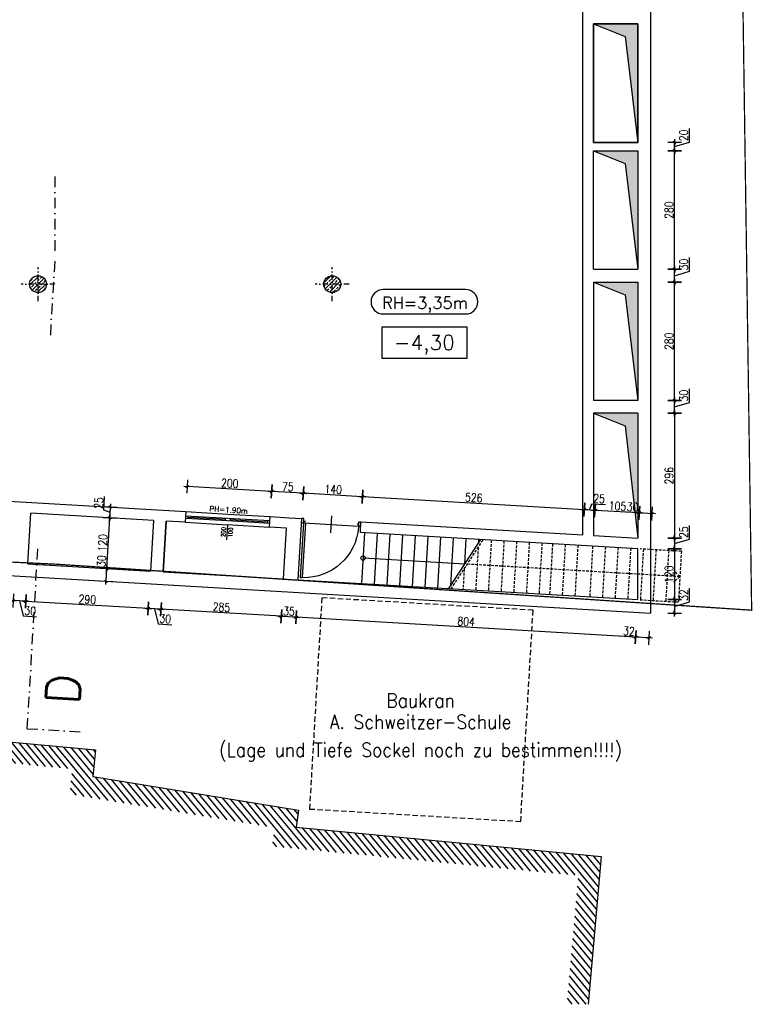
# Model space of a CAD drawing. Header units: centimetres. Extents: x -18458 to 60221, y -11985 to 33979.
# Tile 45 of 50: x 7136 to 8867, y 18700 to 21027. Entities that reach past the tile are written whole.
import ezdxf
from ezdxf.enums import TextEntityAlignment as Align

# ---------------------------------------------------------------- set-up
doc = ezdxf.new("R2010")
doc.units = ezdxf.units.CM
doc.header["$LTSCALE"] = 50
doc.header["$MEASUREMENT"] = 0
doc.header["$PDMODE"] = 34
for name, pattern in [('HIDDEN', [0.375, 0.25, -0.125]), ('HIDDEN2', [0.1875, 0.125, -0.0625]), ('STRICHPUNKT', [1, 0.5, -0.25, 0, -0.25])]:
    doc.linetypes.add(name, pattern=pattern)
for name, color, linetype in [('01_Achsen', 232, 'STRICHPUNKT'), ('01_ansicht', 251, 'Continuous'), ('01_Bemassung', 150, 'Continuous'), ('01_Dünn', 4, 'Continuous'), ('01_Fenster', 7, 'Continuous'), ('01_Mauern', 1, 'Continuous'), ('01_Raumstempel', 2, 'Continuous'), ('01_Schlitze_Schächte', 52, 'Continuous'), ('01_Schraff_Beton', 5, 'Continuous'), ('01_Text', 2, 'Continuous'), ('01_Treppen', 7, 'Continuous'), ('01_Treppen-verdeckt', 251, 'HIDDEN2'), ('01_Tueren', 7, 'Continuous')]:
    doc.layers.add(name, color=color, linetype=linetype)
doc.layers.add('01_Grenzen', color=7, linetype='Continuous', true_color=0x3c64f6)
doc.layers.add('04_flächen', color=214, linetype='Continuous', plot=False)
doc.styles.add('Romans', font='Romans.shx')
doc.styles.add('SIPLEX1', font='romans.shx', dxfattribs={"width": 0.8})
doc.dimstyles.new('BEM-50_grundrisse', dxfattribs={"dimscale": 1.6, "dimtxt": 12.5, "dimasz": 0.4, "dimexe": 0.1, "dimexo": 0.5, "dimgap": 2, "dimtad": 1, "dimdec": 0, "dimrnd": 0.5, "dimzin": 12, "dimdsep": 46, "dimtxsty": 'SIPLEX1', "dimblk": 'bempkt', "dimcen": -0.2, "dimdle": 0.05, "dimse1": 1, "dimse2": 1, "dimclrd": 256, "dimclre": 256, "dimclrt": 256, "dimazin": 0, "dimtfac": 1, "dimtdec": 0, "dimtmove": 0, "dimatfit": 2, "dimldrblk": 'BEMPU', "dimfxl": 0, "dimtvp": 1, "dimtolj": 1, "dimtzin": 0, "dimarcsym": 0})
doc.dimstyles.new('Block_bem', dxfattribs={"dimtxt": 6, "dimasz": 0.18, "dimexe": 0.18, "dimexo": 0.0625, "dimgap": 2, "dimtad": 0, "dimdec": 0, "dimzin": 0, "dimdsep": 46, "dimtxsty": 'Standard', "dimcen": 0, "dimse1": 1, "dimse2": 1, "dimsd1": 1, "dimsd2": 1, "dimadec": 0, "dimazin": 0, "dimtfac": 1, "dimtdec": 0, "dimtix": 1, "dimtofl": 0, "dimtmove": 0, "dimatfit": 3, "dimfxl": 0, "dimtolj": 1, "dimtzin": 0, "dimarcsym": 0})

# ---------------------------------------------------------------- blocks, each defined once
blk = doc.blocks.new('quote')
at = {"layer": '01_Text', "color": 0}
blk.add_lwpolyline([(50, 18.75), (50, -18.75), (-50, -18.75), (-50, 18.75)], close=True, dxfattribs=at)
at = {"layer": '01_Text', "color": 0, "style": 'Romans'}
blk.add_attdef('QUOTE', text='', height=17.5, dxfattribs=at).set_placement((0, -8.75), align=Align.CENTER)
blk = doc.blocks.new('ar015')
at = {"layer": '01_Text', "color": 0, "flags": 128}
blk.add_lwpolyline([(-49.4, -1.9), (48, -1.9, 1), (48, 26.9), (-49.4, 26.9, 1)], format="xyb", close=True, dxfattribs=at)
at = {"layer": '01_Text', "color": 1, "style": 'Romans'}
blk.add_attdef('Raumhöhe', text='', height=14, dxfattribs=at).set_placement((0, 0), align=Align.BOTTOM_CENTER)
blk = doc.blocks.new('*D25')
at = {"layer": 'Defpoints', "color": 0}
for p in [(4, 0), (126, 0), (126, 0)]:
    blk.add_point(p, dxfattribs=at)
at = {"layer": 'Defpoints', "color": 0, "insert": (65, 0), "char_height": 6, "attachment_point": 5}
blk.add_mtext('\\A1;Pass 122', dxfattribs=at)
blk = doc.blocks.new('*U32')
at = {"layer": '01_Fenster', "color": 251}
for p, q in [((0, 25), (100, 25)), ((0, 0), (100, 0))]:
    blk.add_line(p, q, dxfattribs=at)
at = {"layer": '01_Fenster', "color": 0}
for p, q in [((0, 15.4), (100, 15.4)), ((0, 9.6), (100, 9.6))]:
    blk.add_line(p, q, dxfattribs=at)
at = {"layer": '01_Fenster'}
for p, q in [((5.8, 15.4), (5.8, 9.6)), ((5.8, 12.5), (94.2, 12.5)), ((94.2, 15.4), (94.2, 9.6))]:
    blk.add_line(p, q, dxfattribs=at)
blk = doc.blocks.new('bempkt')
at = {"layer": '01_Bemassung', "color": 0}
for p, q in [((12.5, 0), (-12.5, 0)), ((-4.95, -4.95), (4.95, 4.95)), ((0, -25), (0, 25))]:
    blk.add_line(p, q, dxfattribs=at)
blk = doc.blocks.new('*D108')
at = {"layer": '01_Bemassung', "lineweight": -2}
for p, q in [((8591.7, 19568.2), (8558.8, 19570.1)), ((8622.8, 19566.4), (8592.4, 19568.2))]:
    blk.add_line(p, q, dxfattribs=at)
at = {"layer": 'Defpoints', "color": 0}
for p in [(8596.9, 19656.8), (8626.9, 19625), (8591.7, 19568.2)]:
    blk.add_point(p, dxfattribs=at)
at = {"layer": '01_Bemassung', "lineweight": -2, "xscale": 0.6400000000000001, "yscale": 0.6400000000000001, "zscale": 0.6400000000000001}
for p, rotation in [((8591.7, 19568.2), 176.6421808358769), ((8623.5, 19566.3), 356.6421808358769)]:
    blk.add_blockref('bempkt', p, dxfattribs=dict(at, rotation=rotation))
at = {"layer": '01_Bemassung', "insert": (8575.7, 19582.4), "char_height": 20, "attachment_point": 5, "rotation": 356.6422, "style": 'SIPLEX1'}
blk.add_mtext('\\A1;32', dxfattribs=at)
blk = doc.blocks.new('BEMPU')
at = {"layer": '01_Bemassung', "color": 4}
for p, q in [((5, 0), (-5, 0)), ((0, -25), (0, 25))]:
    blk.add_line(p, q, dxfattribs=at)
blk.add_circle((0, 0), 2.5, dxfattribs=at)
blk = doc.blocks.new('*D109')
at = {"layer": '01_Bemassung', "lineweight": -2}
blk.add_line((8591.1, 19568.2), (7789.6, 19615.3), dxfattribs=at)
at = {"layer": 'Defpoints', "color": 0}
for p in [(7794.2, 19703.9), (8596.9, 19656.8), (7789, 19615.3)]:
    blk.add_point(p, dxfattribs=at)
at = {"layer": '01_Bemassung', "lineweight": -2, "xscale": 0.6400000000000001, "yscale": 0.6400000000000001, "zscale": 0.6400000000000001}
for p, rotation in [((7789, 19615.3), 176.6421808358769), ((8591.7, 19568.2), 356.6421808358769)]:
    blk.add_blockref('bempkt', p, dxfattribs=dict(at, rotation=rotation))
at = {"layer": '01_Bemassung', "insert": (8191.1, 19604.9), "char_height": 20, "attachment_point": 5, "rotation": 356.6422, "style": 'SIPLEX1'}
blk.add_mtext('\\A1;804', dxfattribs=at)
blk = doc.blocks.new('*D110')
at = {"layer": '01_Bemassung', "lineweight": -2}
blk.add_line((7788.4, 19615.3), (7754.7, 19617.3), dxfattribs=at)
at = {"layer": 'Defpoints', "color": 0}
for p in [(7759.3, 19706), (7794.2, 19703.9), (7754.1, 19617.4)]:
    blk.add_point(p, dxfattribs=at)
at = {"layer": '01_Bemassung', "lineweight": -2, "xscale": 0.6400000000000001, "yscale": 0.6400000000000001, "zscale": 0.6400000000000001}
for p, rotation in [((7754.1, 19617.4), 176.6421808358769), ((7789, 19615.3), 356.6421808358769)]:
    blk.add_blockref('bempkt', p, dxfattribs=dict(at, rotation=rotation))
at = {"layer": '01_Bemassung', "insert": (7772.3, 19629.5), "char_height": 20, "attachment_point": 5, "rotation": 356.6422, "style": 'SIPLEX1'}
blk.add_mtext('\\A1;35', dxfattribs=at)
blk = doc.blocks.new('*D111')
at = {"layer": '01_Bemassung', "lineweight": -2}
blk.add_line((7753.4, 19617.4), (7470.2, 19634), dxfattribs=at)
at = {"layer": 'Defpoints', "color": 0}
for p in [(7474.8, 19722.7), (7759.3, 19706), (7469.6, 19634)]:
    blk.add_point(p, dxfattribs=at)
at = {"layer": '01_Bemassung', "lineweight": -2, "xscale": 0.6400000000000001, "yscale": 0.6400000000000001, "zscale": 0.6400000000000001}
for p, rotation in [((7469.6, 19634), 176.6421808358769), ((7754.1, 19617.4), 356.6421808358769)]:
    blk.add_blockref('bempkt', p, dxfattribs=dict(at, rotation=rotation))
at = {"layer": '01_Bemassung', "insert": (7612.6, 19638.9), "char_height": 20, "attachment_point": 5, "rotation": 356.6422, "style": 'SIPLEX1'}
blk.add_mtext('\\A1;285', dxfattribs=at)
blk = doc.blocks.new('*D112')
at = {"layer": '01_Bemassung', "lineweight": -2}
for p, q in [((7468.9, 19634.1), (7440.3, 19635.8)), ((7454.6, 19634.9), (7463, 19599.4)), ((7463, 19599.4), (7495.3, 19597.5))]:
    blk.add_line(p, q, dxfattribs=at)
at = {"layer": 'Defpoints', "color": 0}
for p in [(7444.8, 19724.4), (7474.8, 19722.7), (7439.6, 19635.8)]:
    blk.add_point(p, dxfattribs=at)
at = {"layer": '01_Bemassung', "lineweight": -2, "xscale": 0.6400000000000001, "yscale": 0.6400000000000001, "zscale": 0.6400000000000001}
for p, rotation in [((7439.6, 19635.8), 176.6421808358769), ((7469.6, 19634), 356.6421808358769)]:
    blk.add_blockref('bempkt', p, dxfattribs=dict(at, rotation=rotation))
at = {"layer": '01_Bemassung', "insert": (7479.9, 19611.6), "char_height": 20, "attachment_point": 5, "rotation": 356.6422, "style": 'SIPLEX1'}
blk.add_mtext('\\A1;30', dxfattribs=at)
blk = doc.blocks.new('*D113')
at = {"layer": '01_Bemassung', "lineweight": -2}
blk.add_line((7439, 19635.8), (7150.7, 19652.7), dxfattribs=at)
at = {"layer": 'Defpoints', "color": 0}
for p in [(7155.3, 19741.4), (7444.8, 19724.4), (7150.1, 19652.8)]:
    blk.add_point(p, dxfattribs=at)
at = {"layer": '01_Bemassung', "lineweight": -2, "xscale": 0.6400000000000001, "yscale": 0.6400000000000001, "zscale": 0.6400000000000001}
for p, rotation in [((7150.1, 19652.8), 176.6421808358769), ((7439.6, 19635.8), 356.6421808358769)]:
    blk.add_blockref('bempkt', p, dxfattribs=dict(at, rotation=rotation))
at = {"layer": '01_Bemassung', "insert": (7295.6, 19657.5), "char_height": 20, "attachment_point": 5, "rotation": 356.6422, "style": 'SIPLEX1'}
blk.add_mtext('\\A1;290', dxfattribs=at)
blk = doc.blocks.new('*D114')
at = {"layer": '01_Bemassung', "lineweight": -2}
for p, q in [((7149.5, 19652.8), (7120.8, 19654.5)), ((7135.1, 19653.7), (7143.6, 19618.2)), ((7143.6, 19618.2), (7175.8, 19616.3))]:
    blk.add_line(p, q, dxfattribs=at)
at = {"layer": 'Defpoints', "color": 0}
for p in [(7125.4, 19743.2), (7155.3, 19741.4), (7120.2, 19654.5)]:
    blk.add_point(p, dxfattribs=at)
at = {"layer": '01_Bemassung', "lineweight": -2, "xscale": 0.6400000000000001, "yscale": 0.6400000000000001, "zscale": 0.6400000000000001}
for p, rotation in [((7120.2, 19654.5), 176.6421808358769), ((7150.1, 19652.8), 356.6421808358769)]:
    blk.add_blockref('bempkt', p, dxfattribs=dict(at, rotation=rotation))
at = {"layer": '01_Bemassung', "insert": (7160.5, 19630.4), "char_height": 20, "attachment_point": 5, "rotation": 356.6422, "style": 'SIPLEX1'}
blk.add_mtext('\\A1;30', dxfattribs=at)
blk = doc.blocks.new('oeffmass')
at = {"layer": '01_Text'}
blk.add_line((17.87, 0), (-17.87, 0), dxfattribs=at)
at = {"layer": '01_Text', "style": 'SIPLEX1', "width": 0.9}
for tag, p in [('TÜRBREITE', (0, 3.4)), ('TÜRHÖHE', (0, -13.59))]:
    blk.add_attdef(tag, text='', height=10, dxfattribs=at).set_placement(p, align=Align.CENTER)
blk = doc.blocks.new('*D157')
at = {"layer": '01_Bemassung', "lineweight": -2}
for p, q in [((7341.5, 19730.5), (7343.4, 19763.4)), ((7339.8, 19701.2), (7341.5, 19729.8))]:
    blk.add_line(p, q, dxfattribs=at)
at = {"layer": 'Defpoints', "color": 0}
for p in [(7341.5, 19730.5), (7444.8, 19724.4), (7473, 19692.7)]:
    blk.add_point(p, dxfattribs=at)
at = {"layer": '01_Bemassung', "lineweight": -2, "xscale": 0.6400000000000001, "yscale": 0.6400000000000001, "zscale": 0.6400000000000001}
for p, rotation in [((7341.5, 19730.5), 86.64218083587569), ((7339.7, 19700.5), 266.6421808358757)]:
    blk.add_blockref('bempkt', p, dxfattribs=dict(at, rotation=rotation))
at = {"layer": '01_Bemassung', "insert": (7329.3, 19748), "char_height": 20, "attachment_point": 5, "rotation": 86.6422, "style": 'SIPLEX1'}
blk.add_mtext('\\A1;30', dxfattribs=at)
blk = doc.blocks.new('*D158')
at = {"layer": '01_Bemassung', "lineweight": -2}
blk.add_line((7341.5, 19731.1), (7348.5, 19849.6), dxfattribs=at)
at = {"layer": 'Defpoints', "color": 0}
for p in [(7348.5, 19850.3), (7451.8, 19844.2), (7444.8, 19724.4)]:
    blk.add_point(p, dxfattribs=at)
at = {"layer": '01_Bemassung', "lineweight": -2, "xscale": 0.6400000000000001, "yscale": 0.6400000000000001, "zscale": 0.6400000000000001}
for p, rotation in [((7348.5, 19850.3), 86.64218083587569), ((7341.5, 19730.5), 266.6421808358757)]:
    blk.add_blockref('bempkt', p, dxfattribs=dict(at, rotation=rotation))
at = {"layer": '01_Bemassung', "insert": (7331.8, 19791.2), "char_height": 20, "attachment_point": 5, "rotation": 86.6422, "style": 'SIPLEX1'}
blk.add_mtext('\\A1;120', dxfattribs=at)
blk = doc.blocks.new('*D159')
at = {"layer": '01_Bemassung', "lineweight": -2}
for p, q in [((7334.6, 19868.1), (7336.5, 19900.4)), ((7348.6, 19850.9), (7350, 19874.6)), ((7349.3, 19862.8), (7334.6, 19868.1))]:
    blk.add_line(p, q, dxfattribs=at)
at = {"layer": 'Defpoints', "color": 0}
for p in [(7350, 19875.2), (7528.2, 19864.8), (7451.8, 19844.2)]:
    blk.add_point(p, dxfattribs=at)
at = {"layer": '01_Bemassung', "lineweight": -2, "xscale": 0.6400000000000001, "yscale": 0.6400000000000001, "zscale": 0.6400000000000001}
for p, rotation in [((7350, 19875.2), 86.64218083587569), ((7348.5, 19850.3), 266.6421808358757)]:
    blk.add_blockref('bempkt', p, dxfattribs=dict(at, rotation=rotation))
at = {"layer": '01_Bemassung', "insert": (7322.4, 19885), "char_height": 20, "attachment_point": 5, "rotation": 86.6422, "style": 'SIPLEX1'}
blk.add_mtext('\\A1;25', dxfattribs=at)
blk = doc.blocks.new('*D160')
at = {"layer": '01_Bemassung', "lineweight": -2}
for p, q in [((8600.4, 19861.6), (8567.5, 19863.6)), ((8629.8, 19859.9), (8601.1, 19861.6))]:
    blk.add_line(p, q, dxfattribs=at)
at = {"layer": 'Defpoints', "color": 0}
for p in [(8600.4, 19861.6), (8596.9, 19802.1), (8626.9, 19800.3)]:
    blk.add_point(p, dxfattribs=at)
at = {"layer": '01_Bemassung', "lineweight": -2, "xscale": 0.6400000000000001, "yscale": 0.6400000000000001, "zscale": 0.6400000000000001}
for p, rotation in [((8600.4, 19861.6), 176.6421808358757), ((8630.4, 19859.9), 356.6421808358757)]:
    blk.add_blockref('bempkt', p, dxfattribs=dict(at, rotation=rotation))
at = {"layer": '01_Bemassung', "insert": (8584.4, 19875.8), "char_height": 20, "attachment_point": 5, "rotation": 356.6422, "style": 'SIPLEX1'}
blk.add_mtext('\\A1;30', dxfattribs=at)
blk = doc.blocks.new('*D161')
at = {"layer": '01_Bemassung', "lineweight": -2}
blk.add_line((8599.8, 19861.7), (8496.1, 19867.8), dxfattribs=at)
at = {"layer": 'Defpoints', "color": 0}
for p in [(8495.4, 19867.8), (8491.9, 19808.2), (8596.9, 19802.1)]:
    blk.add_point(p, dxfattribs=at)
at = {"layer": '01_Bemassung', "lineweight": -2, "xscale": 0.6400000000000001, "yscale": 0.6400000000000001, "zscale": 0.6400000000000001}
for p, rotation in [((8495.4, 19867.8), 176.6421808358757), ((8600.4, 19861.6), 356.6421808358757)]:
    blk.add_blockref('bempkt', p, dxfattribs=dict(at, rotation=rotation))
at = {"layer": '01_Bemassung', "insert": (8548.7, 19877.9), "char_height": 20, "attachment_point": 5, "rotation": 356.6422, "style": 'SIPLEX1'}
blk.add_mtext('\\A1;105', dxfattribs=at)
blk = doc.blocks.new('*D162')
at = {"layer": '01_Bemassung', "lineweight": -2}
for p, q in [((8482.9, 19868.5), (8488.3, 19883.2)), ((8488.3, 19883.2), (8520.5, 19881.3)), ((8494.8, 19867.8), (8471.1, 19869.2))]:
    blk.add_line(p, q, dxfattribs=at)
at = {"layer": 'Defpoints', "color": 0}
for p in [(8470.4, 19869.3), (8466.9, 19809.7), (8491.9, 19808.2)]:
    blk.add_point(p, dxfattribs=at)
at = {"layer": '01_Bemassung', "lineweight": -2, "xscale": 0.6400000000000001, "yscale": 0.6400000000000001, "zscale": 0.6400000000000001}
for p, rotation in [((8470.4, 19869.3), 176.6421808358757), ((8495.4, 19867.8), 356.6421808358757)]:
    blk.add_blockref('bempkt', p, dxfattribs=dict(at, rotation=rotation))
at = {"layer": '01_Bemassung', "insert": (8505.2, 19895.4), "char_height": 20, "attachment_point": 5, "rotation": 356.6422, "style": 'SIPLEX1'}
blk.add_mtext('\\A1;25', dxfattribs=at)
blk = doc.blocks.new('*D163')
at = {"layer": '01_Bemassung', "lineweight": -2}
blk.add_line((8469.8, 19869.3), (7946.6, 19900), dxfattribs=at)
at = {"layer": 'Defpoints', "color": 0}
for p in [(7945.9, 19900), (7942.4, 19840.5), (8466.9, 19809.7)]:
    blk.add_point(p, dxfattribs=at)
at = {"layer": '01_Bemassung', "lineweight": -2, "xscale": 0.6400000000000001, "yscale": 0.6400000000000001, "zscale": 0.6400000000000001}
for p, rotation in [((7945.9, 19900), 176.6421808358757), ((8470.4, 19869.3), 356.6421808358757)]:
    blk.add_blockref('bempkt', p, dxfattribs=dict(at, rotation=rotation))
at = {"layer": '01_Bemassung', "insert": (8209, 19897.8), "char_height": 20, "attachment_point": 5, "rotation": 356.6422, "style": 'SIPLEX1'}
blk.add_mtext('\\A1;526', dxfattribs=at)
blk = doc.blocks.new('*D164')
at = {"layer": '01_Bemassung', "lineweight": -2}
blk.add_line((7945.3, 19900.1), (7806.8, 19908.2), dxfattribs=at)
at = {"layer": 'Defpoints', "color": 0}
for p in [(7806.2, 19908.2), (7802.7, 19848.7), (7942.4, 19840.5)]:
    blk.add_point(p, dxfattribs=at)
at = {"layer": '01_Bemassung', "lineweight": -2, "xscale": 0.6400000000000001, "yscale": 0.6400000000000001, "zscale": 0.6400000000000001}
for p, rotation in [((7806.2, 19908.2), 176.6421808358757), ((7945.9, 19900), 356.6421808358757)]:
    blk.add_blockref('bempkt', p, dxfattribs=dict(at, rotation=rotation))
at = {"layer": '01_Bemassung', "insert": (7876.8, 19917.3), "char_height": 20, "attachment_point": 5, "rotation": 356.6422, "style": 'SIPLEX1'}
blk.add_mtext('\\A1;140', dxfattribs=at)
blk = doc.blocks.new('*D165')
at = {"layer": '01_Bemassung', "lineweight": -2}
blk.add_line((7805.6, 19908.3), (7732, 19912.6), dxfattribs=at)
at = {"layer": 'Defpoints', "color": 0}
for p in [(7731.3, 19912.6), (7727.8, 19853.1), (7802.7, 19848.7)]:
    blk.add_point(p, dxfattribs=at)
at = {"layer": '01_Bemassung', "lineweight": -2, "xscale": 0.6400000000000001, "yscale": 0.6400000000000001, "zscale": 0.6400000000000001}
for p, rotation in [((7731.3, 19912.6), 176.6421808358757), ((7806.2, 19908.2), 356.6421808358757)]:
    blk.add_blockref('bempkt', p, dxfattribs=dict(at, rotation=rotation))
at = {"layer": '01_Bemassung', "insert": (7769.5, 19923.6), "char_height": 20, "attachment_point": 5, "rotation": 356.6422, "style": 'SIPLEX1'}
blk.add_mtext('\\A1;75', dxfattribs=at)
blk = doc.blocks.new('*D166')
at = {"layer": '01_Bemassung', "lineweight": -2}
blk.add_line((7730.7, 19912.7), (7532.3, 19924.3), dxfattribs=at)
at = {"layer": 'Defpoints', "color": 0}
for p in [(7531.7, 19924.3), (7528.2, 19864.8), (7727.8, 19853.1)]:
    blk.add_point(p, dxfattribs=at)
at = {"layer": '01_Bemassung', "lineweight": -2, "xscale": 0.6400000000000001, "yscale": 0.6400000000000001, "zscale": 0.6400000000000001}
for p, rotation in [((7531.7, 19924.3), 176.6421808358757), ((7731.3, 19912.6), 356.6421808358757)]:
    blk.add_blockref('bempkt', p, dxfattribs=dict(at, rotation=rotation))
at = {"layer": '01_Bemassung', "insert": (7632.3, 19931.7), "char_height": 20, "attachment_point": 5, "rotation": 356.6422, "style": 'SIPLEX1'}
blk.add_mtext('\\A1;200', dxfattribs=at)
blk = doc.blocks.new('*D167')
at = {"layer": '01_Bemassung', "lineweight": -2}
for p, q in [((8718.5, 20122.9), (8718.5, 20155.2)), ((8683.6, 20098), (8683.6, 20126.7)), ((8683.6, 20112.4), (8718.5, 20122.9))]:
    blk.add_line(p, q, dxfattribs=at)
at = {"layer": 'Defpoints', "color": 0}
for p in [(8596.9, 20127.4), (8683.6, 20127.4), (8596.9, 20097.4)]:
    blk.add_point(p, dxfattribs=at)
at = {"layer": '01_Bemassung', "lineweight": -2, "xscale": 0.6400000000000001, "yscale": 0.6400000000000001, "zscale": 0.6400000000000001}
for p, rotation in [((8683.6, 20127.4), 90), ((8683.6, 20097.4), 270)]:
    blk.add_blockref('bempkt', p, dxfattribs=dict(at, rotation=rotation))
at = {"layer": '01_Bemassung', "insert": (8705.3, 20139), "char_height": 20, "attachment_point": 5, "rotation": 90, "style": 'SIPLEX1'}
blk.add_mtext('\\A1;30', dxfattribs=at)
blk = doc.blocks.new('*D168')
at = {"layer": '01_Bemassung', "lineweight": -2}
blk.add_line((8683.6, 20128), (8683.6, 20406.7), dxfattribs=at)
at = {"layer": 'Defpoints', "color": 0}
for p in [(8596.9, 20407.4), (8683.6, 20407.4), (8596.9, 20127.4)]:
    blk.add_point(p, dxfattribs=at)
at = {"layer": '01_Bemassung', "lineweight": -2, "xscale": 0.6400000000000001, "yscale": 0.6400000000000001, "zscale": 0.6400000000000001}
for p, rotation in [((8683.6, 20407.4), 90), ((8683.6, 20127.4), 270)]:
    blk.add_blockref('bempkt', p, dxfattribs=dict(at, rotation=rotation))
at = {"layer": '01_Bemassung', "insert": (8670.4, 20267.4), "char_height": 20, "attachment_point": 5, "rotation": 90, "style": 'SIPLEX1'}
blk.add_mtext('\\A1;280', dxfattribs=at)
blk = doc.blocks.new('*D169')
at = {"layer": '01_Bemassung', "lineweight": -2}
for p, q in [((8718.5, 20432.9), (8718.5, 20465.2)), ((8683.6, 20408), (8683.6, 20436.7)), ((8683.6, 20422.4), (8718.5, 20432.9))]:
    blk.add_line(p, q, dxfattribs=at)
at = {"layer": 'Defpoints', "color": 0}
for p in [(8596.9, 20437.4), (8683.6, 20437.4), (8596.9, 20407.4)]:
    blk.add_point(p, dxfattribs=at)
at = {"layer": '01_Bemassung', "lineweight": -2, "xscale": 0.6400000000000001, "yscale": 0.6400000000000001, "zscale": 0.6400000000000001}
for p, rotation in [((8683.6, 20437.4), 90), ((8683.6, 20407.4), 270)]:
    blk.add_blockref('bempkt', p, dxfattribs=dict(at, rotation=rotation))
at = {"layer": '01_Bemassung', "insert": (8705.3, 20449), "char_height": 20, "attachment_point": 5, "rotation": 90, "style": 'SIPLEX1'}
blk.add_mtext('\\A1;30', dxfattribs=at)
blk = doc.blocks.new('*D170')
at = {"layer": '01_Bemassung', "lineweight": -2}
blk.add_line((8683.6, 20438), (8683.6, 20716.7), dxfattribs=at)
at = {"layer": 'Defpoints', "color": 0}
for p in [(8596.9, 20717.4), (8683.6, 20717.4), (8596.9, 20437.4)]:
    blk.add_point(p, dxfattribs=at)
at = {"layer": '01_Bemassung', "lineweight": -2, "xscale": 0.6400000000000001, "yscale": 0.6400000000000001, "zscale": 0.6400000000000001}
for p, rotation in [((8683.6, 20717.4), 90), ((8683.6, 20437.4), 270)]:
    blk.add_blockref('bempkt', p, dxfattribs=dict(at, rotation=rotation))
at = {"layer": '01_Bemassung', "insert": (8670.4, 20577.4), "char_height": 20, "attachment_point": 5, "rotation": 90, "style": 'SIPLEX1'}
blk.add_mtext('\\A1;280', dxfattribs=at)
blk = doc.blocks.new('*D171')
at = {"layer": '01_Bemassung', "lineweight": -2}
for p, q in [((8718.5, 20737.9), (8718.5, 20770.2)), ((8683.6, 20727.4), (8718.5, 20737.9)), ((8683.6, 20718), (8683.6, 20736.7))]:
    blk.add_line(p, q, dxfattribs=at)
at = {"layer": 'Defpoints', "color": 0}
for p in [(8596.9, 20737.4), (8683.6, 20737.4), (8596.9, 20717.4)]:
    blk.add_point(p, dxfattribs=at)
at = {"layer": '01_Bemassung', "lineweight": -2, "xscale": 0.6400000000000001, "yscale": 0.6400000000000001, "zscale": 0.6400000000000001}
for p, rotation in [((8683.6, 20737.4), 90), ((8683.6, 20717.4), 270)]:
    blk.add_blockref('bempkt', p, dxfattribs=dict(at, rotation=rotation))
at = {"layer": '01_Bemassung', "insert": (8705.3, 20754), "char_height": 20, "attachment_point": 5, "rotation": 90, "style": 'SIPLEX1'}
blk.add_mtext('\\A1;20', dxfattribs=at)
blk = doc.blocks.new('*D172')
at = {"layer": '01_Bemassung', "lineweight": -2}
blk.add_line((8683.6, 20096.7), (8683.6, 19802.7), dxfattribs=at)
at = {"layer": 'Defpoints', "color": 0}
for p in [(8596.9, 20097.4), (8596.9, 19802.1), (8683.6, 19802.1)]:
    blk.add_point(p, dxfattribs=at)
at = {"layer": '01_Bemassung', "lineweight": -2, "xscale": 0.6400000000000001, "yscale": 0.6400000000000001, "zscale": 0.6400000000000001}
for p, rotation in [((8683.6, 20097.4), 90), ((8683.6, 19802.1), 270)]:
    blk.add_blockref('bempkt', p, dxfattribs=dict(at, rotation=rotation))
at = {"layer": '01_Bemassung', "insert": (8670.4, 19949.7), "char_height": 20, "attachment_point": 5, "rotation": 90, "style": 'SIPLEX1'}
blk.add_mtext('\\A1;296', dxfattribs=at)
blk = doc.blocks.new('*D173')
at = {"layer": '01_Bemassung', "lineweight": -2}
for p, q in [((8718.5, 19800), (8718.5, 19832.3)), ((8683.6, 19801.4), (8683.6, 19777.7)), ((8683.6, 19789.6), (8718.5, 19800))]:
    blk.add_line(p, q, dxfattribs=at)
at = {"layer": 'Defpoints', "color": 0}
for p in [(8596.9, 19802.1), (8596.9, 19777), (8683.6, 19777)]:
    blk.add_point(p, dxfattribs=at)
at = {"layer": '01_Bemassung', "lineweight": -2, "xscale": 0.6400000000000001, "yscale": 0.6400000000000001, "zscale": 0.6400000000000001}
for p, rotation in [((8683.6, 19802.1), 90), ((8683.6, 19777), 270)]:
    blk.add_blockref('bempkt', p, dxfattribs=dict(at, rotation=rotation))
at = {"layer": '01_Bemassung', "insert": (8705.3, 19816.2), "char_height": 20, "attachment_point": 5, "rotation": 90, "style": 'SIPLEX1'}
blk.add_mtext('\\A1;25', dxfattribs=at)
blk = doc.blocks.new('*D174')
at = {"layer": '01_Bemassung', "lineweight": -2}
blk.add_line((8683.6, 19776.4), (8683.6, 19657.5), dxfattribs=at)
at = {"layer": 'Defpoints', "color": 0}
for p in [(8596.9, 19777), (8596.9, 19656.8), (8683.6, 19656.8)]:
    blk.add_point(p, dxfattribs=at)
at = {"layer": '01_Bemassung', "lineweight": -2, "xscale": 0.6400000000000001, "yscale": 0.6400000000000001, "zscale": 0.6400000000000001}
for p, rotation in [((8683.6, 19777), 90), ((8683.6, 19656.8), 270)]:
    blk.add_blockref('bempkt', p, dxfattribs=dict(at, rotation=rotation))
at = {"layer": '01_Bemassung', "insert": (8670.4, 19716.9), "char_height": 20, "attachment_point": 5, "rotation": 90, "style": 'SIPLEX1'}
blk.add_mtext('\\A1;120', dxfattribs=at)
blk = doc.blocks.new('*D175')
at = {"layer": '01_Bemassung', "lineweight": -2}
for p, q in [((8718.5, 19651.4), (8718.5, 19683.7)), ((8683.6, 19656.2), (8683.6, 19625.7)), ((8683.6, 19640.9), (8718.5, 19651.4))]:
    blk.add_line(p, q, dxfattribs=at)
at = {"layer": 'Defpoints', "color": 0}
for p in [(8596.9, 19656.8), (8626.9, 19625), (8683.6, 19625)]:
    blk.add_point(p, dxfattribs=at)
at = {"layer": '01_Bemassung', "lineweight": -2, "xscale": 0.6400000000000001, "yscale": 0.6400000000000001, "zscale": 0.6400000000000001}
for p, rotation in [((8683.6, 19656.8), 90), ((8683.6, 19625), 270)]:
    blk.add_blockref('bempkt', p, dxfattribs=dict(at, rotation=rotation))
at = {"layer": '01_Bemassung', "insert": (8705.3, 19667.6), "char_height": 20, "attachment_point": 5, "rotation": 90, "style": 'SIPLEX1'}
blk.add_mtext('\\A1;32', dxfattribs=at)
blk = doc.blocks.new('*U22')
at = {"layer": '01_Tueren', "color": 0}
for p, q in [((-3, 0), (0, 0)), ((0, 0), (0, -4)), ((65, 20), (65, -20)), ((133, 0), (130, 0)), ((130, 0), (130, -4)), ((0, -4), (4, -4)), ((130, -4), (126, -4))]:
    blk.add_line(p, q, dxfattribs=at)
blk.add_lwpolyline([(3, 130), (0, 130), (0, 0), (4, 0), (4, 129)], dxfattribs=at)
blk.add_arc((0, 0), 130, 1.3222, 87.7978, dxfattribs=at)
at = {"layer": 'Defpoints', "color": 91}
blk.add_line((0, 0), (130, 0), dxfattribs=at)
dim = blk.add_linear_dim(base=(126, 0), p1=(4, 0), p2=(126, 0), text='Pass <>', dimstyle='Block_bem', dxfattribs=at)
dim.commit()
dim.dimension.update_dxf_attribs({"geometry": '*D25', "text_midpoint": (65, 0)})

msp = doc.modelspace()

# ---------------------------------------------------------------- hatches: boundary and pattern name
at = {"layer": '01_ansicht'}
h = msp.add_hatch(dxfattribs=at)
h.set_pattern_fill('ANSI31', color=256, scale=100, style=0)
h.set_pattern_definition([(309.6439, (3744.827, 19941.51), (9.625307, 7.975178), [])])
h.paths.add_polyline_path([(8428.9, 18700.4), (8479.1, 18700.4), (8510.4, 19049.7), (7789.5, 19118.8), (7795.1, 19159.3), (7308.8, 19238.6), (7314.8, 19302.1), (6784, 19350.9), (6510.8, 19377.2), (6513.6, 19406), (6314.8, 19423.7), (6312.2, 19396.4), (6202.6, 19406.9), (6214.9, 19534.9), (6093.1, 19546.6), (5950, 19812.1), (3744.8, 19941.5), (3672.9, 19174.3), (3722.7, 19169.6), (3790.1, 19888.8), (5919.2, 19763.8), (6061.8, 19499.3), (6160.4, 19489.9), (6148, 19361.9), (6357.1, 19341.8), (6359.8, 19369.5), (6459, 19360.7), (6456.2, 19332.3), (6779.3, 19301.1), (7260.3, 19256.9), (7254.6, 19196.8), (7738.9, 19117.8), (7732.9, 19074), (8456.2, 19004.6)])
at = {"layer": '01_Schlitze_Schächte'}
for points in [[(8596.9, 21017.4), (8491.9, 21017.4), (8566.9, 20987.4), (8596.9, 20737.4)], [(8596.9, 20717.4), (8491.9, 20717.4), (8566.9, 20687.4), (8596.9, 20437.4)], [(8596.9, 20407.4), (8491.9, 20407.4), (8566.9, 20377.4), (8596.9, 20127.4)], [(8596.9, 20097.4), (8491.9, 20097.4), (8566.9, 20067.4), (8596.9, 19802.1)]]:
    msp.add_hatch(color=256, dxfattribs=at).paths.add_polyline_path(points)
at = {"layer": '01_Schraff_Beton'}
h = msp.add_hatch(dxfattribs=at)
h.set_pattern_fill('ANSI33', color=256, scale=50, style=0)
edge = h.paths.add_edge_path()
edge.add_arc((7179.1, 20402.4), 20, 0, 360)
h = msp.add_hatch(dxfattribs=at)
h.set_pattern_fill('ANSI33', color=256, scale=50, style=0)
edge = h.paths.add_edge_path()
edge.add_arc((7874.4, 20402.4), 20, 0, 360)

# ---------------------------------------------------------------- linework, layer by layer
at = {"layer": '01_Achsen', "ltscale": 0.5}
for p, q in [((7179.1, 20362.4), (7179.1, 20442.4)), ((7874.4, 20362.4), (7874.4, 20442.4)), ((7219.1, 20402.4), (7139.1, 20402.4)), ((7914.4, 20402.4), (7834.4, 20402.4))]:
    msp.add_line(p, q, dxfattribs=at)
at = {"layer": '01_Dünn'}
msp.add_lwpolyline([(3672.9, 19174.3), (3744.8, 19941.5), (5950, 19812.1), (6093.1, 19546.6), (6214.9, 19534.9), (6202.6, 19406.9), (6312.2, 19396.4), (6314.8, 19423.7), (6513.6, 19406), (6510.8, 19377.2), (6784, 19350.9), (7314.8, 19302.1), (7308.8, 19238.6), (7795.1, 19159.3), (7789.5, 19118.8), (8510.4, 19049.7), (8479.1, 18700.4)], dxfattribs=at)
at = {"layer": '01_Dünn', "linetype": 'HIDDEN'}
msp.add_lwpolyline([(8349.2, 19631.8), (7850, 19661.1), (7820.7, 19162), (8319.9, 19132.7)], close=True, dxfattribs=at)
at = {"layer": '01_Grenzen', "linetype": 'STRICHPUNKT', "const_width": 3}
msp.add_lwpolyline([(5921.8, 23980.5), (5921.8, 23980.5), (5927.6, 23659.9), (830.7, 23659.9), (796.4, 23597.7), (721.1, 23457), (413.7, 22891.3), (-656, 20944.6), (-1092.3, 20177), (509.1, 20107.3), (3605.6, 19950.6), (6371.7, 19780.4), (7220.6, 19740.6), (8865.8, 19631.8), (8841.7, 21305.7), (8834.5, 23007.4), (8830.4, 23481.3), (8821.5, 24491.8), (8825.3, 24800.9)], dxfattribs=at)
at = {"layer": '01_Mauern'}
for p, q in [((8626.9, 22369.9), (8626.9, 19625)), ((8466.9, 19809.7), (8466.9, 22081.1)), ((8596.9, 21017.4), (8491.9, 21017.4)), ((8491.9, 21017.4), (8491.9, 20737.4)), ((8596.9, 20737.4), (8596.9, 21017.4)), ((8491.9, 20777.4), (8491.9, 20737.4)), ((8491.9, 20737.4), (8596.9, 20737.4)), ((8491.9, 20717.4), (8596.9, 20717.4)), ((8491.9, 20437.4), (8491.9, 20717.4)), ((8596.9, 20717.4), (8596.9, 20437.4)), ((8466.9, 19809.7), (8466.9, 20477.4)), ((8491.9, 20437.4), (8596.9, 20437.4)), ((8491.9, 20407.4), (8596.9, 20407.4)), ((8491.9, 20407.4), (8491.9, 20127.4)), ((8596.9, 20407.4), (8596.9, 20127.4)), ((8596.9, 20127.4), (8491.9, 20127.4)), ((8596.9, 20097.4), (8491.9, 20097.4)), ((8491.9, 20097.4), (8491.9, 19808.2)), ((8596.9, 20097.4), (8596.9, 19802.1)), ((4354.4, 20051), (7528.2, 19864.8)), ((7155.3, 19741.4), (7162.3, 19861.2)), ((7451.8, 19844.2), (7162.3, 19861.2)), ((7528.2, 19864.8), (7526.7, 19839.8)), ((7726.4, 19828.1), (7727.8, 19853.1)), ((7727.8, 19853.1), (7772.8, 19850.4)), ((7772.8, 19850.4), (7802.7, 19848.7)), ((7451.8, 19844.2), (7444.8, 19724.4)), ((7451.8, 19844.2), (7444.8, 19724.4)), ((7481.8, 19842.5), (7474.8, 19722.7)), ((7474.8, 19722.7), (7481.8, 19842.5)), ((7526.7, 19839.8), (7481.8, 19842.5)), ((7766.3, 19825.8), (7726.4, 19828.1)), ((7759.3, 19706), (7766.3, 19825.8)), ((7794.2, 19703.9), (7802.7, 19848.7)), ((7941, 19815.5), (7942.4, 19840.5)), ((7942.4, 19840.5), (8466.9, 19809.7)), ((8596.9, 19777), (7941, 19815.5)), ((8491.9, 19808.2), (8596.9, 19802.1)), ((5978.5, 19780.4), (7473, 19692.7)), ((8596.9, 19656.8), (8596.9, 19777)), ((7155.3, 19741.4), (7444.8, 19724.4)), ((7474.8, 19722.7), (7759.3, 19706)), ((7473, 19692.7), (8626.9, 19625)), ((7794.2, 19703.9), (8596.9, 19656.8))]:
    msp.add_line(p, q, dxfattribs=at)
for centre in [(7179.1, 20402.4), (7874.4, 20402.4)]:
    msp.add_circle(centre, 20, dxfattribs=at)
at = {"layer": '01_Schlitze_Schächte'}
for p, q in [((8491.9, 21017.4), (8566.9, 20987.4)), ((8566.9, 20987.4), (8596.9, 20737.4)), ((8491.9, 20717.4), (8566.9, 20687.4)), ((8566.9, 20687.4), (8596.9, 20437.4)), ((8491.9, 20407.4), (8566.9, 20377.4)), ((8566.9, 20377.4), (8596.9, 20127.4)), ((8491.9, 20097.4), (8566.9, 20067.4)), ((8566.9, 20067.4), (8596.9, 19802.1))]:
    msp.add_line(p, q, dxfattribs=at)
at = {"layer": '01_Text', "color": 190, "linetype": 'STRICHPUNKT'}
for p, q in [((7218.5, 20656.7), (7218.5, 20456.7)), ((7218.5, 20456.7), (7206.8, 20257)), ((7153.7, 19351.8), (7180.1, 19801)), ((7153.7, 19351.8), (7303.5, 19343))]:
    msp.add_line(p, q, dxfattribs=at)
at = {"layer": '01_Treppen'}
for p, q in [((7951, 19814.9), (7943.9, 19695.1)), ((7980.9, 19813.2), (7973.9, 19693.4)), ((8010.9, 19811.4), (8003.8, 19691.6)), ((8040.8, 19809.7), (8033.8, 19689.9)), ((8070.8, 19807.9), (8063.7, 19688.1)), ((8100.7, 19806.1), (8093.7, 19686.4)), ((8130.7, 19804.4), (8123.6, 19684.6)), ((8160.6, 19802.6), (8154, 19689.5)), ((8149.7, 19683.1), (8225.9, 19798.8)), ((8190.6, 19800.9), (8187, 19739.6)), ((8220.5, 19799.1), (8219.9, 19789.7)), ((8187.8, 19740.9), (7947.4, 19755))]:
    msp.add_line(p, q, dxfattribs=at)
msp.add_circle((7947.4, 19755), 5, dxfattribs=at)
at = {"layer": '01_Treppen-verdeckt'}
for p, q in [((8155.5, 19682.7), (8231.7, 19798.5)), ((8219.4, 19779.7), (8213.5, 19679.3)), ((8250.4, 19797.4), (8243.4, 19677.6)), ((8280.4, 19795.6), (8273.4, 19675.8)), ((8310.3, 19793.8), (8303.3, 19674.1)), ((8340.3, 19792.1), (8333.3, 19672.3)), ((8370.2, 19790.3), (8363.2, 19670.5)), ((8395.2, 19788.9), (8388.2, 19669.1)), ((8425.1, 19787.1), (8418.1, 19667.3)), ((8455.1, 19785.4), (8448.1, 19665.6)), ((8490, 19783.3), (8483, 19663.5)), ((8520, 19781.5), (8513, 19661.8)), ((8549.9, 19779.8), (8542.9, 19660)), ((8579.9, 19778), (8572.9, 19658.2)), ((8699.7, 19771), (8601.9, 19776.7)), ((8609.8, 19776.3), (8602.8, 19656.5)), ((8639.8, 19774.5), (8632.7, 19654.7)), ((8669.7, 19772.8), (8662.7, 19653)), ((8699.7, 19771), (8692.6, 19651.2)), ((8696.2, 19711.1), (8193.6, 19740.6)), ((8186.4, 19729.6), (8183.5, 19681.1)), ((8696.2, 19711.1), (8681.2, 19697.8)), ((8696.2, 19711.1), (8682.9, 19726.1)), ((8601.9, 19656.5), (8692.6, 19651.2))]:
    msp.add_line(p, q, dxfattribs=at)
at = {"layer": '01_Tueren'}
for p, q in [((7807.1, 19838.4), (7802.1, 19838.7)), ((7807.7, 19848.4), (7802.7, 19848.7)), ((7807.1, 19838.4), (7807.7, 19848.4)), ((7936.9, 19830.8), (7937.5, 19840.8)), ((7936.9, 19830.8), (7941.9, 19830.5)), ((7937.5, 19840.8), (7942.4, 19840.5))]:
    msp.add_line(p, q, dxfattribs=at)
at = {"layer": '04_flächen'}
msp.add_lwpolyline([(8491.9, 21017.4), (8596.9, 21017.4), (8596.9, 20737.4), (8491.9, 20737.4)], close=True, dxfattribs=at)

# ---------------------------------------------------------------- block references
at = {"layer": '01_Fenster', "rotation": 356.6421808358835}
for p in [(7526.7, 19839.8), (7626.5, 19834)]:
    msp.add_blockref('*U32', p, dxfattribs=at)
at = {"layer": '01_Text', "xscale": 2, "yscale": 2, "zscale": 2}
for name, p, values in [('ar015', (8093.7, 20335.7), {'Raumhöhe': 'RH=3,35m'}), ('quote', (8092.3, 20264.4), {'QUOTE': '-4,30'})]:
    msp.add_blockref(name, p, dxfattribs=at).add_auto_attribs(values)
at = {"layer": '01_Text', "rotation": 86.6421808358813}
msp.add_blockref('oeffmass', (7625.5, 19816.1), dxfattribs=at).add_auto_attribs({'TÜRBREITE': '200', 'TÜRHÖHE': '100'})
at = {"layer": '01_Tueren', "xscale": -1, "rotation": 176.6421808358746}
msp.add_blockref('*U22', (7807.1, 19838.4), dxfattribs=at)

# ---------------------------------------------------------------- texts
at = {"layer": '01_Dünn', "style": 'Romans', "width": 0.9}
for s, p in [('Baukran', (8083.2, 19418.2)), ('A. Schweitzer-Schule', (8083.2, 19368.1)), ('(Lage und Tiefe Sockel noch zu bestimmen!!!!)', (8083.2, 19301.6))]:
    msp.add_text(s, height=33, dxfattribs=at).set_placement(p, align=Align.MIDDLE_CENTER)
at = {"layer": '01_Raumstempel', "style": 'Romans'}
msp.add_text('PH=1.90m', height=12.5, rotation=356.2422, dxfattribs=at).set_placement((7629.3, 19862.7), align=Align.CENTER)
at = {"layer": '01_Text', "color": 190, "linetype": 'STRICHPUNKT', "style": 'Romans'}
msp.add_text('D', height=80, rotation=86.6422, dxfattribs=at).set_placement((7278.6, 19443.2), align=Align.CENTER)

# ---------------------------------------------------------------- dimensions: what is measured, and where the dimension line sits
at = {"layer": '01_Bemassung'}
for base, p1, p2, angle, override, picture, middle in [((8683.6, 20737.4), (8596.9, 20717.4), (8596.9, 20737.4), 90, {"dimtmove": 1, "dimfxl": 6.25, "dimfxlon": 1, "dimarcsym": 2}, '*D171', (8705.3, 20741.1)), ((8683.6, 20717.4), (8596.9, 20437.4), (8596.9, 20717.4), 90, {"dimtmove": 1, "dimfxl": 6.25, "dimfxlon": 1, "dimarcsym": 2}, '*D170', (8670.4, 20577.4)), ((8683.6, 20437.4), (8596.9, 20407.4), (8596.9, 20437.4), 90, {"dimtmove": 1, "dimfxl": 6.25, "dimfxlon": 1, "dimarcsym": 2}, '*D169', (8705.3, 20436.1)), ((8683.6, 20407.4), (8596.9, 20127.4), (8596.9, 20407.4), 90, {"dimtmove": 1, "dimfxl": 6.25, "dimfxlon": 1, "dimarcsym": 2}, '*D168', (8670.4, 20267.4)), ((8683.6, 20127.4), (8596.9, 20097.4), (8596.9, 20127.4), 90, {"dimtmove": 1, "dimfxl": 6.25, "dimfxlon": 1, "dimarcsym": 2}, '*D167', (8705.3, 20126.1)), ((8683.6, 19802.1), (8596.9, 20097.4), (8596.9, 19802.1), 90, {"dimfxl": 6.25, "dimfxlon": 1, "dimarcsym": 2}, '*D172', (8670.4, 19949.7)), ((7531.7, 19924.3), (7727.8, 19853.1), (7528.2, 19864.8), 356.6422, {"dimtmove": 1, "dimfxl": 6.25, "dimfxlon": 1, "dimarcsym": 2}, '*D166', (7632.3, 19931.7)), ((7731.3, 19912.6), (7802.7, 19848.7), (7727.8, 19853.1), 356.6422, {"dimtmove": 1, "dimfxl": 6.25, "dimfxlon": 1, "dimarcsym": 2}, '*D165', (7769.5, 19923.6)), ((7806.2, 19908.2), (7942.4, 19840.5), (7802.7, 19848.7), 356.6422, {"dimtmove": 1, "dimfxl": 6.25, "dimfxlon": 1, "dimarcsym": 2}, '*D164', (7876.8, 19917.3)), ((7350, 19875.2), (7451.8, 19844.2), (7528.2, 19864.8), 86.6422, {"dimtmove": 1, "dimfxl": 6.25, "dimfxlon": 1, "dimarcsym": 2}, '*D159', (7321.6, 19872.1)), ((7945.9, 19900), (8466.9, 19809.7), (7942.4, 19840.5), 356.6422, {"dimtmove": 1, "dimfxl": 6.25, "dimfxlon": 1, "dimarcsym": 2}, '*D163', (8209, 19897.8)), ((8470.4, 19869.3), (8491.9, 19808.2), (8466.9, 19809.7), 356.6422, {"dimtmove": 1, "dimfxl": 6.25, "dimfxlon": 1, "dimarcsym": 2}, '*D162', (8492.2, 19896.2)), ((8495.4, 19867.8), (8596.9, 19802.1), (8491.9, 19808.2), 356.6422, {"dimtmove": 1, "dimfxl": 6.25, "dimfxlon": 1, "dimarcsym": 2}, '*D161', (8548.7, 19877.9)), ((8600.4, 19861.6), (8626.9, 19800.3), (8596.9, 19802.1), 356.6422, {"dimfxl": 6.25, "dimfxlon": 1, "dimarcsym": 2}, '*D160', (8584.4, 19875.8)), ((7348.5, 19850.3), (7444.8, 19724.4), (7451.8, 19844.2), 86.6422, {"dimtmove": 1, "dimfxl": 6.25, "dimfxlon": 1, "dimarcsym": 2}, '*D158', (7331.8, 19791.2)), ((8683.6, 19777), (8596.9, 19802.1), (8596.9, 19777), 90, {"dimtmove": 1, "dimfxl": 6.25, "dimfxlon": 1, "dimarcsym": 2}, '*D173', (8705.3, 19803.2)), ((8683.6, 19656.8), (8596.9, 19777), (8596.9, 19656.8), 90, {"dimtmove": 1, "dimfxl": 6.25, "dimfxlon": 1, "dimarcsym": 2}, '*D174', (8670.4, 19716.9)), ((7341.5, 19730.5), (7473, 19692.7), (7444.8, 19724.4), 86.6422, {"dimfxl": 6.25, "dimfxlon": 1, "dimarcsym": 2}, '*D157', (7329.3, 19748)), ((7120.2, 19654.5), (7155.3, 19741.4), (7125.4, 19743.2), 356.6422, {"dimtmove": 1}, '*D114', (7147.5, 19631.1)), ((7150.1, 19652.8), (7444.8, 19724.4), (7155.3, 19741.4), 356.6422, {"dimtmove": 1}, '*D113', (7295.6, 19657.5)), ((7439.6, 19635.8), (7474.8, 19722.7), (7444.8, 19724.4), 356.6422, {"dimtmove": 1}, '*D112', (7467, 19612.4)), ((7469.6, 19634), (7759.3, 19706), (7474.8, 19722.7), 356.6422, {"dimtmove": 1}, '*D111', (7612.6, 19638.9)), ((7754.1, 19617.4), (7794.2, 19703.9), (7759.3, 19706), 356.6422, {"dimtmove": 1}, '*D110', (7772.3, 19629.5)), ((7789, 19615.3), (8596.9, 19656.8), (7794.2, 19703.9), 356.6422, {"dimtmove": 1}, '*D109', (8191.1, 19604.9)), ((8683.6, 19625), (8596.9, 19656.8), (8626.9, 19625), 90, {"dimtmove": 1, "dimfxl": 6.25, "dimfxlon": 1, "dimarcsym": 2}, '*D175', (8705.3, 19654.6))]:
    dim = msp.add_linear_dim(base=base, p1=p1, p2=p2, angle=angle, dimstyle='BEM-50_grundrisse', override=override, dxfattribs=at)
    dim.commit()
    dim.dimension.update_dxf_attribs({"geometry": picture, "text_midpoint": middle})
dim = msp.add_linear_dim(base=(8591.7, 19568.2), p1=(8626.9, 19625), p2=(8596.9, 19656.8), angle=356.6422, dimstyle='BEM-50_grundrisse', dxfattribs=at)
dim.commit()
dim.dimension.update_dxf_attribs({"geometry": '*D108', "text_midpoint": (8575.7, 19582.4)})

doc.saveas('drawing.dxf')
